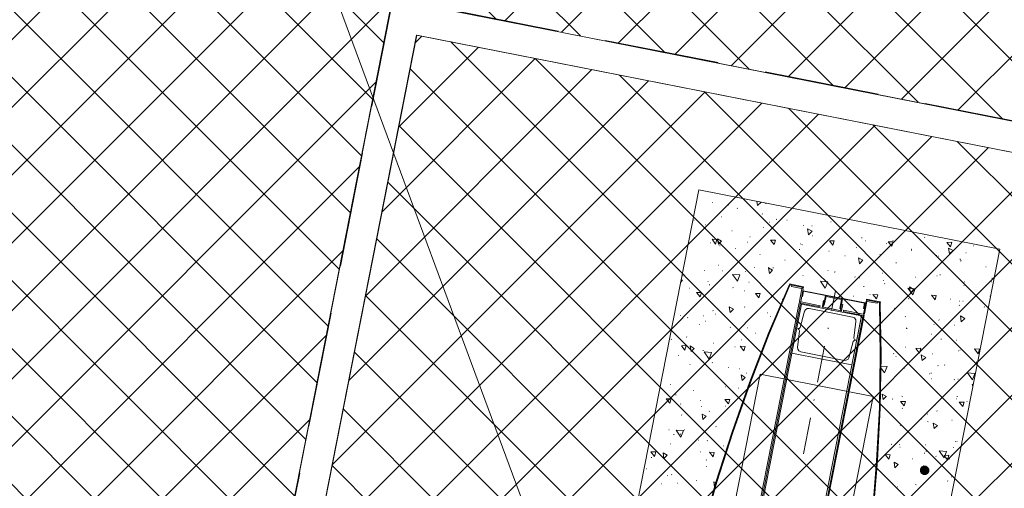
# Model space of a CAD drawing. Header units: metres. Extents: x -94 to 181, y -785 to -637.
# Tile 56 of 70: x 32.69 to 35.25, y -683.21 to -681.99. Entities that reach past the tile are written whole.
import ezdxf
from ezdxf.xclip import XClip

# ---------------------------------------------------------------- set-up
doc = ezdxf.new("R2010")
doc.units = ezdxf.units.M
doc.header["$MEASUREMENT"] = 0
doc.header["$XCLIPFRAME"] = 0
doc.linetypes.add('Krawędzie ukryte drobniejsze', pattern=[0.425, 0.3, -0.125])
doc.layers.add('! PZT - bilans terenu_Nr_pióra__126', color=7, linetype='Continuous', lineweight=25, true_color=0xff0404)
doc.layers.add('! PZT - bilans terenu_Nr_pióra__246', color=7, linetype='Continuous', lineweight=25, true_color=0x42972d)
for name, color, linetype, lineweight in [('! PZT - bilans terenu_Nr_pióra__242', 4, 'Continuous', 25), ('! PZT - bilans terenu_Nr_pióra__255', 30, 'Continuous', 15), ('Mapa Poniatowa - do zatwierdzenia (3)_39_0_Nr_pióra__1', 7, 'Continuous', 13), ('PZT woda_Nr_pióra__1', 7, 'Continuous', 13), ('PZT_Nr_pióra__1', 7, 'Continuous', 13), ('PZT_Nr_pióra__101', 7, 'Continuous', 5), ('PZT_Nr_pióra__205', 8, 'Continuous', 5), ('Wymiarowanie - PZT_Nr_pióra__101', 7, 'Continuous', 5), ('Wymiarowanie - PZT_Nr_pióra__161', 7, 'Continuous', 5)]:
    doc.layers.add(name, color=color, linetype=linetype, lineweight=lineweight)
doc.layers.add('PZT MDCP', color=7, linetype='Continuous')
doc.layers.add('Wymiarowanie - PZT', color=7, linetype='Continuous')
doc.styles.add('GENERATED_STYLE_1', font='txt')
doc.dimstyles.new('GENERATED_STYLE__1', dxfattribs={"dimtxt": 0.55, "dimasz": 0.2375, "dimexe": 0.18, "dimexo": 0, "dimgap": 0.09, "dimtad": 1, "dimdec": 0, "dimlfac": 100, "dimzin": 0, "dimdsep": 46, "dimtxsty": 'GENERATED_STYLE_1', "dimblk": 'ARROWHEAD_6', "dimblk1": 'ARROWHEAD_6', "dimblk2": 'ARROWHEAD_6', "dimcen": 0.09, "dimclrd": 7, "dimclre": 7, "dimclrt": 7, "dimadec": 1, "dimazin": 0, "dimtfac": 1, "dimtdec": 4, "dimtmove": 0, "dimatfit": 3, "dimfxl": 0, "dimtolj": 1, "dimtzin": 0, "dimarcsym": 0})
doc.dimstyles.new('GENERATED_STYLE__2', dxfattribs={"dimtxt": 0.55, "dimasz": 0.2375, "dimexe": 0.18, "dimexo": 0, "dimgap": 0.09, "dimtad": 1, "dimdec": 0, "dimlfac": 100, "dimzin": 0, "dimdsep": 46, "dimtxsty": 'GENERATED_STYLE_1', "dimblk": 'ARROWHEAD_6', "dimblk1": 'ARROWHEAD_6', "dimblk2": 'ARROWHEAD_6', "dimcen": 0.09, "dimclrd": 7, "dimclre": 7, "dimclrt": 7, "dimadec": 1, "dimazin": 0, "dimtfac": 1, "dimtdec": 4, "dimtmove": 2, "dimatfit": 3, "dimfxl": 0, "dimtolj": 1, "dimtzin": 0, "dimarcsym": 0})
picture_1 = doc.add_image_def('image1.tif', size_in_pixel=(3509, 6496))
pattern_1 = [(45, (0, 0), (-0.088388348, 0.088388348), []), (135, (0, 0), (0.088388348, 0.088388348), [])]

# ---------------------------------------------------------------- blocks, each defined once
blk = doc.blocks.new('Rysunek_1_39', base_point=(43.8985, -710.766))
at = {"layer": 'Mapa Poniatowa - do zatwierdzenia (3)_39_0_Nr_pióra__1'}
image = blk.add_image(picture_1, insert=(-93.5966, -636.5063), size_in_units=(148.5194, 274.9903), rotation=-90, dxfattribs=at)
image.set_boundary_path([(-0.5, -0.5), (3508.5, 6495.5)])
blk = doc.blocks.new('*D29')
at = {"layer": 'Wymiarowanie - PZT_Nr_pióra__101', "linetype": 'Continuous'}
for p, q in [((11.2622, -696.5439), (15.4545, -676.0049)), ((11.4919, -696.5907), (11.0326, -696.497)), ((9.4008, -705.6633), (11.2622, -696.5439)), ((9.6305, -705.7102), (9.1712, -705.6165))]:
    blk.add_line(p, q, dxfattribs=at)
at = {"layer": 'Wymiarowanie - PZT_Nr_pióra__161', "linetype": 'Continuous'}
for p, q in [((11.1647, -696.3964), (11.3597, -696.6913)), ((9.3033, -705.5159), (9.4983, -705.8108))]:
    blk.add_line(p, q, dxfattribs=at)
at = {"layer": 'Wymiarowanie - PZT_Nr_pióra__101', "insert": (10.1181, -701.5989), "char_height": 0.55, "attachment_point": 7, "rotation": 78.4637, "style": 'GENERATED_STYLE_1'}
blk.add_mtext('\\A1;{\\fArial Narrow|b0|i1|c238|p34;931}', dxfattribs=at)
blk = doc.blocks.new('ARROWHEAD_6')
at = {"color": 0, "linetype": 'Continuous', "lineweight": 0}
for p, q in [((-0.5, -0.5), (0.5, 0.5)), ((0, 0), (-1, 0))]:
    blk.add_line(p, q, dxfattribs=at)
blk = doc.blocks.new('*D30')
at = {"layer": 'Wymiarowanie - PZT_Nr_pióra__101', "linetype": 'Continuous'}
for p, q in [((15.4545, -676.0049), (15.492, -675.8212)), ((15.6841, -676.0517), (15.2248, -675.958)), ((11.2622, -696.5439), (15.4545, -676.0049)), ((11.4919, -696.5907), (11.0326, -696.497))]:
    blk.add_line(p, q, dxfattribs=at)
at = {"layer": 'Wymiarowanie - PZT_Nr_pióra__161', "linetype": 'Continuous'}
for p, q in [((15.552, -676.1523), (15.357, -675.8574)), ((11.1647, -696.3964), (11.3597, -696.6913))]:
    blk.add_line(p, q, dxfattribs=at)
at = {"layer": 'Wymiarowanie - PZT_Nr_pióra__101', "insert": (13.0922, -687.0284), "char_height": 0.55, "attachment_point": 7, "rotation": 78.4637, "style": 'GENERATED_STYLE_1'}
blk.add_mtext('\\A1;{\\fArial Narrow|b0|i1|c238|p34;2\xa0096}', dxfattribs=at)
blk = doc.blocks.new('*D43')
at = {"layer": 'Wymiarowanie - PZT_Nr_pióra__101', "linetype": 'Continuous'}
for p, q in [((33.7382, -681.5285), (33.8287, -681.0686)), ((33.5995, -681.2623), (33.7835, -681.2985)), ((33.7835, -681.2985), (36.2954, -681.7929)), ((36.2501, -682.0228), (36.3406, -681.5629)), ((36.2954, -681.7929), (36.4794, -681.8291))]:
    blk.add_line(p, q, dxfattribs=at)
at = {"layer": 'Wymiarowanie - PZT_Nr_pióra__161', "linetype": 'Continuous'}
for p, q in [((33.9303, -681.2), (33.6367, -681.397)), ((36.1486, -681.8914), (36.4422, -681.6943))]:
    blk.add_line(p, q, dxfattribs=at)
at = {"layer": 'Wymiarowanie - PZT_Nr_pióra__101', "insert": (34.5426, -681.3358), "char_height": 0.55, "attachment_point": 7, "rotation": 348.8668, "style": 'GENERATED_STYLE_1'}
blk.add_mtext('\\A1;{\\fArial Narrow|b0|i1|c238|p34;256}', dxfattribs=at)
blk = doc.blocks.new('*D58')
at = {"layer": 'Wymiarowanie - PZT_Nr_pióra__101', "linetype": 'Continuous'}
for p, q in [((20.7329, -677.1339), (20.6952, -677.3176)), ((20.4656, -677.2704), (20.9248, -677.3648)), ((20.6952, -677.3176), (18.1147, -689.8792)), ((17.8852, -689.832), (18.3443, -689.9264)), ((18.1147, -689.8792), (17.7928, -691.4465))]:
    blk.add_line(p, q, dxfattribs=at)
at = {"layer": 'Wymiarowanie - PZT_Nr_pióra__161', "linetype": 'Continuous'}
for p, q in [((20.7925, -677.4652), (20.5979, -677.17)), ((18.212, -690.0268), (18.0175, -689.7316))]:
    blk.add_line(p, q, dxfattribs=at)
at = {"layer": 'Wymiarowanie - PZT_Nr_pióra__101', "insert": (19.1379, -684.3521), "char_height": 0.55, "attachment_point": 7, "rotation": 78.3916, "style": 'GENERATED_STYLE_1'}
blk.add_mtext('\\A1;{\\fArial Narrow|b0|i1|c238|p34;1\xa0282}', dxfattribs=at)
blk = doc.blocks.new('*D120')
at = {"layer": 'Wymiarowanie - PZT_Nr_pióra__101', "linetype": 'Continuous'}
for p, q in [((31.4363, -687.3702), (33.0461, -679.5336)), ((31.6659, -687.4174), (31.2067, -687.3231)), ((31.0148, -689.4219), (31.4363, -687.3702))]:
    blk.add_line(p, q, dxfattribs=at)
at = {"layer": 'Wymiarowanie - PZT_Nr_pióra__161', "linetype": 'Continuous'}
for p, q in [((31.339, -687.2226), (31.5336, -687.5178)), ((30.9176, -689.2743), (31.1121, -689.5695))]:
    blk.add_line(p, q, dxfattribs=at)
at = {"layer": 'Wymiarowanie - PZT_Nr_pióra__101', "insert": (31.0116, -688.8911), "char_height": 0.55, "attachment_point": 7, "rotation": 78.3916, "style": 'GENERATED_STYLE_1'}
blk.add_mtext('\\A1;{\\fArial Narrow|b0|i1|c238|p34;209}', dxfattribs=at)
blk = doc.blocks.new('*D121')
at = {"layer": 'Wymiarowanie - PZT_Nr_pióra__101', "linetype": 'Continuous'}
for p, q in [((33.0461, -679.5336), (33.0839, -679.3499)), ((33.2757, -679.5808), (32.8166, -679.4864)), ((31.4363, -687.3702), (33.0461, -679.5336))]:
    blk.add_line(p, q, dxfattribs=at)
at = {"layer": 'Wymiarowanie - PZT_Nr_pióra__161', "linetype": 'Continuous'}
for p, q in [((33.1434, -679.6812), (32.9488, -679.386)), ((31.339, -687.2226), (31.5336, -687.5178))]:
    blk.add_line(p, q, dxfattribs=at)
at = {"layer": 'Wymiarowanie - PZT_Nr_pióra__101', "insert": (32.3727, -682.2651), "char_height": 0.55, "attachment_point": 7, "rotation": 78.3916, "style": 'GENERATED_STYLE_1'}
blk.add_mtext('\\A1;{\\fArial Narrow|b0|i1|c238|p34;800}', dxfattribs=at)
blk = doc.blocks.new('Etykieta_13', base_point=(34.1933, -683.7786))
at = {"layer": 'Wymiarowanie - PZT_Nr_pióra__101', "linetype": 'Continuous'}
blk.add_line((34.1933, -683.7786), (30.6735, -674.2817), dxfattribs=at)

msp = doc.modelspace()

# ---------------------------------------------------------------- hatches: boundary and pattern name
at = {"layer": '! PZT - bilans terenu_Nr_pióra__242', "linetype": 'Continuous'}
h = msp.add_hatch(dxfattribs=at)
h.set_pattern_fill('Bloczki_betonowe_kopia', color=256, style=0, pattern_type=2)
h.set_pattern_definition(pattern_1)
h.paths.add_polyline_path([(18.4623, -696.7693), (18.29, -695.2741), (20.2307, -685.8267, 0.034274), (20.378, -681.8299), (19.9772, -677.6147), (19.7908, -676.8877), (28.952, -678.7245), (28.6051, -679.7409, 0.232055), (28.9259, -682.1197), (30.9873, -684.8048, 0.108584), (33.5513, -686.482, 0.02167), (37.2259, -687.4104), (52.2341, -690.4973), (52.4225, -690.536, 0.133896), (55.5162, -689.7959), (60.2197, -686.3181, 0.152322), (61.077, -685.1652), (68.2072, -686.5947), (68.0485, -687.367), (67.9212, -687.476), (67.6275, -687.7317, 0.007662), (66.8003, -688.4805, 0.005567), (66.1733, -689.0779), (66.0049, -689.2429, 0.017405), (65.6963, -689.5606, 0.023469), (65.0328, -690.3534, 0.005902), (64.8779, -690.5623, 0.05924), (63.6125, -692.8355, 0.021782), (63.2927, -693.7211), (60.8767, -705.4822), (59.8706, -710.38), (56.3442, -709.6556), (56.9961, -706.4822, 0.961191), (56.0165, -706.281), (55.3646, -709.4543), (51.8383, -708.7299), (50.8322, -713.6277), (47.3058, -712.9033), (49.1571, -703.8914, 0.352559), (48.5943, -702.9659), (32.6171, -699.6772, 0.414214), (31.6145, -700.3317), (30.778, -704.4037), (17.4562, -701.6671)])
h.paths.add_polyline_path([(47.0662, -692.6171), (35.6023, -690.2622), (34.1133, -697.5108), (45.5772, -699.8658)], flags=0)
at = {"layer": '! PZT - bilans terenu_Nr_pióra__246', "linetype": 'Continuous'}
h = msp.add_hatch(dxfattribs=at)
h.set_pattern_fill('Bloczki_betonowe_kopia', color=256, style=0, pattern_type=2)
h.set_pattern_definition(pattern_1)
h.paths.add_polyline_path([(11.2372, -715.6647), (12.1374, -711.2827), (13.1714, -706.1883), (14.1683, -701.3044), (15.1061, -696.7098), (16.6955, -688.9229), (18.4155, -680.4965), (19.1772, -676.7647), (19.5521, -676.8399, -0.043286), (19.7961, -677.6519), (20.221, -681.8493, -0.028297), (20.083, -685.7963), (19.526, -688.5077), (18.1961, -694.9816), (18.1725, -695.0968, -0.414214), (17.7592, -695.3692), (17.505, -695.317), (16.02, -702.546), (26.482, -704.6952), (26.1942, -706.0935), (32.8737, -707.4683), (32.0489, -711.4756), (38.5873, -712.8326), (38.2926, -714.2524), (53.8554, -717.4822), (54.2104, -715.7713), (58.7256, -716.6992), (59.8263, -711.3407), (60.8793, -711.557), (62.3281, -704.5043), (61.6152, -704.3578, -0.411874), (61.3456, -703.9451), (62.6098, -697.791), (63.4291, -693.8024, -0.092883), (65.3266, -690.2336, -0.02309), (65.9945, -689.4722, -0.017585), (67.9984, -687.6109), (66.8206, -693.3448), (65.0594, -701.9182), (63.4015, -709.9885), (62.0778, -716.4327), (60.5883, -723.6834), (60.1772, -725.6847)])
h.paths.add_polyline_path([(20.8772, -715.385), (30.1829, -717.2966), (32.1951, -707.5011), (22.8894, -705.5895)], flags=0)
h = msp.add_hatch(dxfattribs=at)
h.set_pattern_fill('Bloczki_betonowe_kopia', color=256, style=0, pattern_type=2)
h.set_pattern_definition(pattern_1)
h.paths.add_polyline_path([(28.7601, -679.7512, 0.235572), (29.0479, -682.0322), (29.3606, -682.4395), (31.1006, -684.7062, 0.10816), (33.6211, -686.3481, 0.019599), (37.3421, -687.2815), (38.3724, -687.4937), (40.1046, -687.8498), (47.8287, -689.4377), (52.44, -690.3865, 0.133278), (55.4428, -689.665), (60.1739, -686.1635, 0.12668), (60.9261, -685.1349), (31.201, -679.1754), (29.1003, -678.7542), (29.0661, -678.8544), (29.6987, -679.0249), (29.3604, -680.2797), (28.7278, -680.1091), (29.0661, -678.8544)])
h.paths.add_polyline_path([(35.5961, -685.3461), (33.0842, -684.8517), (33.6577, -681.9376), (36.1696, -682.4319)], flags=0)
h.paths.add_polyline_path([(41.8347, -688.2054), (44.5775, -688.7693), (45.0808, -686.3209), (42.3382, -685.7569)], flags=0)
h.paths.add_polyline_path([(58.9323, -686.2616), (59.6773, -686.411), (59.9446, -685.0779), (59.1996, -684.9285)], flags=0)
at = {"layer": '! PZT - bilans terenu_Nr_pióra__255', "linetype": 'Continuous'}
h = msp.add_hatch(dxfattribs=at)
h.set_pattern_fill('Bloczki_betonowe_kopia', color=256, style=0, pattern_type=2)
h.set_pattern_definition(pattern_1)
h.paths.add_polyline_path([(34.8421, -682.2526), (34.3214, -682.1502), (33.7206, -682.0321), (33.1782, -684.7887), (35.5331, -685.2521), (36.0756, -682.4954)])
at = {"layer": 'PZT_Nr_pióra__1', "linetype": 'Continuous', "lineweight": 0, "true_color": 0x000000}
for points in [[(35.0362, -683.1571), (35.0329, -683.1629), (35.0451, -683.1664)], [(35.0362, -683.1571), (35.0329, -683.1629), (35.0451, -683.1664)], [(35.0422, -683.1539), (35.0362, -683.1571), (35.0451, -683.1664)], [(35.0422, -683.1539), (35.0362, -683.1571), (35.0451, -683.1664)], [(35.0486, -683.1541), (35.0422, -683.1539), (35.0451, -683.1664)], [(35.0486, -683.1541), (35.0422, -683.1539), (35.0451, -683.1664)], [(35.0543, -683.1585), (35.0486, -683.1541), (35.0451, -683.1664)], [(35.0543, -683.1585), (35.0486, -683.1541), (35.0451, -683.1664)], [(35.0576, -683.1634), (35.0543, -683.1585), (35.0451, -683.1664)], [(35.0576, -683.1634), (35.0543, -683.1585), (35.0451, -683.1664)], [(35.0329, -683.1629), (35.0327, -683.1693), (35.0451, -683.1664)], [(35.0329, -683.1629), (35.0327, -683.1693), (35.0451, -683.1664)], [(35.0327, -683.1693), (35.0358, -683.1753), (35.0451, -683.1664)], [(35.0327, -683.1693), (35.0358, -683.1753), (35.0451, -683.1664)], [(35.0358, -683.1753), (35.0417, -683.1786), (35.0451, -683.1664)], [(35.0358, -683.1753), (35.0417, -683.1786), (35.0451, -683.1664)], [(35.0417, -683.1786), (35.0481, -683.1788), (35.0451, -683.1664)], [(35.0417, -683.1786), (35.0481, -683.1788), (35.0451, -683.1664)], [(35.0574, -683.1699), (35.0576, -683.1634), (35.0451, -683.1664)], [(35.0574, -683.1699), (35.0576, -683.1634), (35.0451, -683.1664)], [(35.0481, -683.1788), (35.0541, -683.1757), (35.0451, -683.1664)], [(35.0541, -683.1757), (35.0574, -683.1699), (35.0451, -683.1664)], [(35.0481, -683.1788), (35.0541, -683.1757), (35.0451, -683.1664)], [(35.0541, -683.1757), (35.0574, -683.1699), (35.0451, -683.1664)]]:
    msp.add_hatch(color=18, dxfattribs=at).paths.add_polyline_path(points)

# ---------------------------------------------------------------- linework, layer by layer
at = {"layer": '! PZT - bilans terenu_Nr_pióra__126', "linetype": 'Krawędzie ukryte drobniejsze', "flags": 128}
msp.add_lwpolyline([(33.0842, -684.8517), (35.5961, -685.3461), (36.1696, -682.4319), (33.6577, -681.9376)], close=True, dxfattribs=at)
at = {"layer": 'PZT woda_Nr_pióra__1', "linetype": 'Continuous', "flags": 128}
for points in [[(36.1696, -682.4319), (35.5961, -685.3461), (33.0842, -684.8517), (33.6577, -681.9376)], [(36.0757, -682.495), (35.5331, -685.2521), (33.1782, -684.7887), (33.7206, -682.0321)], [(34.6368, -684.3674), (34.911, -682.9741), (34.6166, -682.9162), (34.3425, -684.3095)]]:
    msp.add_lwpolyline(points, close=True, dxfattribs=at)
at = {"layer": 'PZT_Nr_pióra__101', "linetype": 'Continuous', "flags": 128}
for points in [[(33.6569, -681.9381), (33.6579, -681.9375), (36.1695, -682.4323), (35.5961, -685.3465), (33.0841, -684.8521)], [(33.72, -682.0318), (36.0756, -682.4954), (35.5331, -685.2521), (33.1782, -684.7887)], [(34.4565, -682.4357), (35.2416, -682.5902), (34.7975, -684.8467), (34.0125, -684.6922)], [(34.7294, -682.6879), (34.729, -682.69)], [(34.8935, -682.7202), (34.8931, -682.7222)], [(34.7775, -682.8764), (34.8554, -682.8917)], [(34.779, -682.8691), (34.835, -682.8802)]]:
    msp.add_lwpolyline(points, close=True, dxfattribs=at)
for points in [[(34.6914, -682.6836), (34.6376, -682.809), (34.5886, -682.9374), (34.5428, -683.0664), (34.5008, -683.1973), (34.4641, -683.3292), (34.4313, -683.463), (34.4026, -683.5976)], [(34.6935, -682.684), (34.6395, -682.8104), (34.5907, -682.9378), (34.5446, -683.0679), (34.5029, -683.1977), (34.4659, -683.3307), (34.4334, -683.4634), (34.4047, -683.598)], [(34.6952, -682.6811), (34.6929, -682.6818), (34.6914, -682.6836)], [(34.6931, -682.6807), (34.7294, -682.6879)], [(34.6948, -682.6832), (34.6937, -682.683), (34.6935, -682.684)], [(34.6948, -682.6832), (34.729, -682.69)], [(34.6983, -682.6871), (34.6989, -682.684)], [(34.7243, -682.6923), (34.6983, -682.6871)], [(34.7249, -682.6891), (34.6989, -682.684)], [(34.7188, -682.7257), (34.7251, -682.6935)], [(34.7219, -682.7263), (34.7282, -682.6941)], [(34.7251, -682.6935), (34.7253, -682.6925), (34.7243, -682.6923)], [(34.7282, -682.6941), (34.7278, -682.6908), (34.7249, -682.6891)], [(34.7256, -682.713), (34.7284, -682.6985)], [(34.8094, -682.7144), (34.7284, -682.6985)], [(34.7266, -682.7132), (34.7256, -682.713)], [(34.7266, -682.7132), (34.7293, -682.6997)], [(34.8092, -682.7154), (34.7293, -682.6997)], [(34.7837, -682.7245), (34.7816, -682.724), (34.7778, -682.7438)], [(34.7806, -682.74), (34.7864, -682.711)], [(34.7835, -682.7363), (34.788, -682.7134)], [(34.8088, -682.7175), (34.788, -682.7134)], [(34.8125, -682.6988), (34.8025, -682.7497)], [(34.8088, -682.7175), (34.8285, -682.7214)], [(34.8092, -682.7154), (34.8881, -682.731)], [(34.8094, -682.7144), (34.8904, -682.7303)], [(34.8261, -682.7447), (34.824, -682.7443), (34.8285, -682.7214)], [(34.8253, -682.7488), (34.831, -682.7197)], [(34.8962, -682.7229), (34.8939, -682.7235), (34.8923, -682.7264)], [(34.9263, -682.7288), (34.8931, -682.7222)], [(34.9288, -682.7271), (34.8935, -682.7202)], [(34.8962, -682.7229), (34.9222, -682.728)], [(34.7179, -682.7298), (34.5418, -683.625)], [(34.721, -682.7305), (34.5449, -683.6256)], [(34.7238, -682.7331), (34.548, -683.6262)], [(34.7221, -682.7307), (34.7179, -682.7298)], [(34.7188, -682.7257), (34.7192, -682.729), (34.7221, -682.7307)], [(34.7219, -682.7263), (34.7217, -682.7273), (34.7227, -682.7275)], [(34.7725, -682.7374), (34.7719, -682.7405), (34.7221, -682.7307)], [(34.7725, -682.7374), (34.7227, -682.7275)], [(34.8027, -682.7487), (34.7238, -682.7331)], [(34.7441, -682.7447), (34.7387, -682.7447), (34.7348, -682.7483), (34.7319, -682.752)], [(34.8012, -682.7559), (34.7441, -682.7447)], [(34.7806, -682.74), (34.7815, -682.7413)], [(34.7835, -682.7363), (34.7815, -682.7359)], [(34.8147, -682.7478), (34.7815, -682.7413)], [(34.7908, -682.7431), (34.8241, -682.7496)], [(34.8027, -682.7487), (34.8806, -682.764)], [(34.8241, -682.7496), (34.8251, -682.7499), (34.8253, -682.7488)], [(34.8284, -682.7332), (34.8315, -682.7339), (34.8276, -682.7536)], [(34.8332, -682.7525), (34.8338, -682.7494)], [(34.8338, -682.7494), (34.8847, -682.7594)], [(34.8492, -683.6854), (34.8736, -683.55), (34.8927, -683.4147), (34.9089, -683.2776), (34.9195, -683.1416), (34.9272, -683.004), (34.9292, -682.8674), (34.9272, -682.73)], [(34.8512, -683.6859), (34.8747, -683.5502), (34.895, -683.414), (34.911, -683.278), (34.9218, -683.141), (34.9292, -683.0044), (34.9315, -682.8668), (34.9292, -682.7304)], [(34.8855, -682.7445), (34.8881, -682.731)], [(34.8855, -682.7445), (34.8876, -682.7449)], [(34.8859, -682.7586), (34.8923, -682.7264)], [(34.8876, -682.7449), (34.8904, -682.7303)], [(34.888, -682.759), (34.8943, -682.7268)], [(34.8956, -682.726), (34.8943, -682.7268)], [(34.8956, -682.726), (34.9216, -682.7311)], [(34.9216, -682.7311), (34.9222, -682.728)], [(34.9272, -682.73), (34.9274, -682.729), (34.9263, -682.7288)], [(34.9292, -682.7304), (34.9286, -682.7282), (34.9267, -682.7267)], [(34.7048, -683.657), (34.8806, -682.764)], [(34.8851, -682.7627), (34.709, -683.6579)], [(34.8872, -682.7632), (34.711, -683.6583)], [(34.7204, -682.794), (34.7319, -682.752)], [(34.8012, -682.7559), (34.8573, -682.767)], [(34.8332, -682.7525), (34.8841, -682.7625)], [(34.8659, -682.7784), (34.8656, -682.774), (34.8623, -682.769), (34.8573, -682.767)], [(34.8806, -682.764), (34.8681, -682.8273)], [(34.8872, -682.7632), (34.8841, -682.7625), (34.8864, -682.7619), (34.888, -682.759)], [(34.8847, -682.7594), (34.8859, -682.7586)], [(34.7144, -682.7971), (34.7177, -682.7967), (34.7204, -682.794)], [(34.7186, -682.8033), (34.7171, -682.7998), (34.7144, -682.7971)], [(34.7935, -682.7954), (34.7931, -682.7975)], [(34.8606, -682.8216), (34.8659, -682.7784)], [(34.7186, -682.8033), (34.7133, -682.8465)], [(34.8606, -682.8216), (34.8621, -682.8251), (34.866, -682.8269), (34.8615, -682.8282), (34.8588, -682.8309)], [(34.7133, -682.8465), (34.7146, -682.8511), (34.7171, -682.8548), (34.7219, -682.8579)], [(34.7841, -682.8432), (34.7657, -682.9366)], [(34.8588, -682.8309), (34.8473, -682.8729)], [(34.7775, -682.8764), (34.6986, -682.8609)], [(34.779, -682.8691), (34.7219, -682.8579)], [(34.779, -682.8691), (34.7219, -682.8579)], [(34.835, -682.8802), (34.8406, -682.8791), (34.8454, -682.8768), (34.8473, -682.8729)], [(34.7567, -682.9823), (34.7563, -682.9844)], [(34.7473, -683.0301), (34.7289, -683.1235)], [(34.7199, -683.1692), (34.7195, -683.1713)]]:
    msp.add_lwpolyline(points, dxfattribs=at)
at = {"layer": 'PZT_Nr_pióra__205', "linetype": 'Continuous', "flags": 128}
for points in [[(34.6092, -682.4765), (34.6071, -682.4653)], [(34.6185, -682.4676), (34.6175, -682.4674)], [(34.4911, -682.4684), (34.4921, -682.4686)], [(34.533, -682.4745), (34.5341, -682.4747)], [(34.5561, -682.4834), (34.5571, -682.4836)], [(34.6092, -682.4765), (34.6185, -682.4676)], [(34.6308, -682.4711), (34.63, -682.4698)], [(34.6308, -682.4711), (34.631, -682.47)], [(34.4433, -682.514), (34.4443, -682.5142)], [(34.5151, -682.5055), (34.5161, -682.5057)], [(34.6211, -682.4983), (34.6222, -682.4985)], [(34.6583, -682.5121), (34.6594, -682.5123)], [(34.6859, -682.5143), (34.687, -682.5145)], [(34.8005, -682.5185), (34.8015, -682.5187)], [(34.4732, -682.5264), (34.4743, -682.5266)], [(34.5424, -682.5421), (34.5434, -682.5423)], [(34.625, -682.5336), (34.626, -682.5338)], [(34.6407, -682.5194), (34.6417, -682.5196)], [(34.7285, -682.5281), (34.7296, -682.5283)], [(34.7421, -682.5523), (34.7398, -682.5367)], [(34.7514, -682.5434), (34.7398, -682.5367)], [(34.7421, -682.5523), (34.7514, -682.5434)], [(34.7509, -682.5292), (34.752, -682.5294)], [(34.8159, -682.5442), (34.817, -682.5444)], [(34.4397, -682.5651), (34.4408, -682.5653)], [(34.4999, -682.5769), (34.4906, -682.5643)], [(34.5034, -682.5647), (34.4906, -682.5643)], [(34.4999, -682.5769), (34.5034, -682.5647)], [(34.5074, -682.5773), (34.5049, -682.5628)], [(34.5155, -682.5692), (34.5049, -682.5628)], [(34.5074, -682.5773), (34.5155, -682.5692)], [(34.5889, -682.5578), (34.59, -682.558)], [(34.6529, -682.5779), (34.6433, -682.5663)], [(34.6562, -682.5667), (34.6433, -682.5663)], [(34.6529, -682.5779), (34.6562, -682.5667)], [(34.7523, -682.5554), (34.7533, -682.5556)], [(34.8057, -682.5799), (34.7971, -682.5685)], [(34.809, -682.5687), (34.7971, -682.5685)], [(34.8057, -682.5799), (34.809, -682.5687)], [(34.8351, -682.5458), (34.8361, -682.546)], [(34.8808, -682.5602), (34.8818, -682.5604)], [(34.8899, -682.5685), (34.891, -682.5687)], [(34.9624, -682.5676), (34.9634, -682.5678)], [(35.0449, -682.5591), (35.046, -682.5593)], [(34.4866, -682.5732), (34.4877, -682.5734)], [(34.5082, -682.5786), (34.5093, -682.5788)], [(34.511, -682.5812), (34.512, -682.5815)], [(34.5506, -682.588), (34.5517, -682.5882)], [(34.5829, -682.5717), (34.584, -682.5719)], [(34.7183, -682.5908), (34.7194, -682.591)], [(34.7212, -682.5762), (34.7222, -682.5764)], [(34.7251, -682.5781), (34.7262, -682.5783)], [(34.7951, -682.5951), (34.7962, -682.5953)], [(34.8671, -682.5855), (34.8682, -682.5858)], [(34.9458, -682.5751), (34.9468, -682.5753)], [(34.9595, -682.5821), (34.9499, -682.5706)], [(34.9628, -682.5709), (34.9499, -682.5706)], [(34.9595, -682.5821), (34.9628, -682.5709)], [(35.0104, -682.5922), (35.0114, -682.5924)], [(35.0108, -682.5901), (35.0118, -682.5903)], [(35.1157, -682.5719), (35.1027, -682.5726)], [(35.1123, -682.5842), (35.1027, -682.5726)], [(35.1098, -682.602), (35.1073, -682.5875)], [(35.1191, -682.5931), (35.1073, -682.5875)], [(35.1098, -682.602), (35.1191, -682.5931)], [(35.1123, -682.5842), (35.1157, -682.5719)], [(35.1722, -682.5809), (35.1733, -682.5811)], [(34.6154, -682.604), (34.6165, -682.6042)], [(34.6804, -682.6189), (34.6815, -682.6191)], [(34.8369, -682.6076), (34.8379, -682.6078)], [(34.8749, -682.6281), (34.8726, -682.6125)], [(34.8843, -682.6191), (34.8726, -682.6125)], [(34.8749, -682.6281), (34.8843, -682.6191)], [(34.9282, -682.604), (34.9293, -682.6042)], [(35.0756, -682.6061), (35.0766, -682.6063)], [(35.0806, -682.6081), (35.0816, -682.6083)], [(35.1373, -682.6161), (35.1383, -682.6163)], [(35.1379, -682.6183), (35.1389, -682.6185)], [(35.1396, -682.6208), (35.1406, -682.621)], [(35.1524, -682.5996), (35.1534, -682.5998)], [(34.4703, -682.6455), (34.4713, -682.6457)], [(34.5076, -682.6313), (34.5086, -682.6315)], [(34.5176, -682.6462), (34.5186, -682.6464)], [(34.6002, -682.6376), (34.6012, -682.6378)], [(34.6403, -682.6531), (34.6377, -682.6386)], [(34.6483, -682.645), (34.6377, -682.6386)], [(34.6379, -682.6375), (34.639, -682.6377)], [(34.6403, -682.6531), (34.6483, -682.645)], [(34.6496, -682.6387), (34.6506, -682.6389)], [(34.7454, -682.6339), (34.7465, -682.6341)], [(34.7928, -682.6453), (34.7938, -682.6455)], [(34.9704, -682.6253), (34.9715, -682.6255)], [(35.2046, -682.6358), (35.2056, -682.636)], [(34.4093, -682.6756), (34.4135, -682.671)], [(34.4135, -682.671), (34.4106, -682.6694)], [(34.4147, -682.6594), (34.4157, -682.6596)], [(34.5575, -682.6735), (34.5438, -682.6557)], [(34.5629, -682.6573), (34.5438, -682.6557)], [(34.5575, -682.6735), (34.5629, -682.6573)], [(34.5776, -682.6483), (34.5786, -682.6485)], [(34.7277, -682.6584), (34.7287, -682.6586)], [(34.8103, -682.6499), (34.8113, -682.6501)], [(34.8105, -682.6488), (34.8115, -682.649)], [(34.8628, -682.6624), (34.8638, -682.6626)], [(34.8753, -682.6648), (34.8763, -682.665)], [(34.9348, -682.6528), (34.9358, -682.653)], [(34.9376, -682.6717), (34.9386, -682.6719)], [(35.0201, -682.6631), (35.0212, -682.6633)], [(35.077, -682.6592), (35.078, -682.6594)], [(35.0851, -682.6565), (35.0861, -682.6567)], [(35.2202, -682.6658), (35.2213, -682.666)], [(34.432, -682.6919), (34.433, -682.6921)], [(34.4797, -682.6743), (34.4807, -682.6745)], [(34.4835, -682.6826), (34.4845, -682.6828)], [(34.5445, -682.6903), (34.5455, -682.6905)], [(34.5742, -682.6983), (34.5752, -682.6985)], [(34.5862, -682.6759), (34.5872, -682.6761)], [(34.7859, -682.6914), (34.7732, -682.6738)], [(34.7923, -682.6754), (34.7732, -682.6738)], [(34.7859, -682.6914), (34.7923, -682.6754)], [(34.8859, -682.6874), (34.887, -682.6876)], [(34.9403, -682.6798), (34.9413, -682.68)], [(35.0143, -682.7094), (35.0015, -682.6918)], [(35.0206, -682.6934), (35.0015, -682.6918)], [(35.0053, -682.6947), (35.0063, -682.6949)], [(35.0078, -682.7038), (35.0055, -682.6883)], [(35.0171, -682.6949), (35.0055, -682.6883)], [(35.0078, -682.7038), (35.0171, -682.6949)], [(35.0143, -682.7094), (35.0206, -682.6934)], [(35.1474, -682.6849), (35.1485, -682.6851)], [(35.1482, -682.6754), (35.1493, -682.6756)], [(35.2184, -682.6752), (35.2194, -682.6754)], [(34.4599, -682.7147), (34.4503, -682.7031)], [(34.4632, -682.7034), (34.4503, -682.7031)], [(34.4599, -682.7147), (34.4632, -682.7034)], [(34.6127, -682.7167), (34.6041, -682.7053)], [(34.6159, -682.7055), (34.6041, -682.7053)], [(34.6095, -682.7053), (34.6106, -682.7055)], [(34.6127, -682.7167), (34.6159, -682.7055)], [(34.6452, -682.7155), (34.6463, -682.7157)], [(34.6735, -682.72), (34.6745, -682.7202)], [(34.8594, -682.7124), (34.8605, -682.7126)], [(34.9024, -682.7079), (34.9034, -682.7081)], [(34.9194, -682.7199), (34.9099, -682.7083)], [(34.9227, -682.7087), (34.9099, -682.7083)], [(34.9194, -682.7199), (34.9227, -682.7087)], [(35.0027, -682.719), (35.0037, -682.7192)], [(35.0722, -682.7219), (35.0626, -682.7103)], [(35.0755, -682.7107), (35.0626, -682.7103)], [(35.0701, -682.7107), (35.0711, -682.7109)], [(35.0722, -682.7219), (35.0755, -682.7107)], [(35.1125, -682.7201), (35.1135, -682.7203)], [(35.2173, -682.7138), (35.2154, -682.7123)], [(35.2175, -682.7127), (35.2154, -682.7123)], [(34.5383, -682.7549), (34.5357, -682.7404)], [(34.5463, -682.7468), (34.5357, -682.7404)], [(34.5383, -682.7549), (34.5463, -682.7468)], [(34.5756, -682.7407), (34.5766, -682.7409)], [(34.9296, -682.7284), (34.9307, -682.7286)], [(34.9664, -682.7442), (34.9675, -682.7444)], [(35.1351, -682.7257), (35.1361, -682.7259)], [(35.1351, -682.7364), (35.1362, -682.7366)], [(35.1449, -682.7254), (35.1459, -682.7256)], [(35.2001, -682.7406), (35.2012, -682.7408)], [(34.4084, -682.7628), (34.4094, -682.763)], [(34.4266, -682.7685), (34.4277, -682.7687)], [(34.4675, -682.7636), (34.4686, -682.7638)], [(34.4928, -682.7503), (34.4938, -682.7505)], [(34.4997, -682.7592), (34.5007, -682.7594)], [(34.6352, -682.7556), (34.6362, -682.7558)], [(34.6419, -682.7656), (34.6429, -682.7658)], [(34.9945, -682.7659), (34.9955, -682.7661)], [(35.0823, -682.7746), (35.0834, -682.7748)], [(35.1407, -682.7796), (35.1383, -682.764)], [(35.15, -682.7706), (35.1383, -682.764)], [(35.1407, -682.7796), (35.15, -682.7706)], [(34.4576, -682.7865), (34.4587, -682.7867)], [(34.4734, -682.7777), (34.4744, -682.7779)], [(34.5382, -682.7937), (34.5392, -682.7939)], [(34.5832, -682.795), (34.5843, -682.7952)], [(34.9331, -682.7819), (34.9342, -682.7821)], [(34.9973, -682.7956), (34.9983, -682.7958)], [(34.9981, -682.7969), (34.9992, -682.7971)], [(35.0693, -682.786), (35.0703, -682.7863)], [(35.1218, -682.7878), (35.1228, -682.788)], [(34.3843, -682.8249), (34.3853, -682.8251)], [(34.4243, -682.8188), (34.4253, -682.819)], [(34.5663, -682.8262), (34.5673, -682.8264)], [(34.6032, -682.8087), (34.6042, -682.8089)], [(35.0631, -682.8118), (35.0642, -682.812)], [(35.0877, -682.8242), (35.0887, -682.8244)], [(35.1282, -682.8268), (35.1292, -682.827)], [(34.4231, -682.8412), (34.4111, -682.842)], [(34.4196, -682.8534), (34.4111, -682.842)], [(34.4196, -682.8534), (34.4231, -682.8412)], [(34.4363, -682.8567), (34.4337, -682.8422)], [(34.4443, -682.8486), (34.4337, -682.8422)], [(34.4363, -682.8567), (34.4443, -682.8486)], [(34.4945, -682.8347), (34.4955, -682.8349)], [(34.5498, -682.8445), (34.5508, -682.8447)], [(34.5737, -682.8546), (34.5641, -682.843)], [(34.5769, -682.8434), (34.5641, -682.843)], [(34.5737, -682.8546), (34.5769, -682.8434)], [(34.9939, -682.8456), (34.995, -682.8458)], [(35.0354, -682.8484), (35.0224, -682.8491)], [(35.032, -682.8607), (35.0224, -682.8491)], [(35.032, -682.8607), (35.0354, -682.8484)], [(35.1847, -682.8627), (35.1753, -682.8501)], [(35.1882, -682.8504), (35.1753, -682.8501)], [(35.1847, -682.8627), (35.1882, -682.8504)], [(34.4029, -682.8674), (34.4039, -682.8676)], [(34.467, -682.8541), (34.468, -682.8543)], [(34.483, -682.8767), (34.4705, -682.858)], [(34.4896, -682.8596), (34.4705, -682.858)], [(34.483, -682.8767), (34.4896, -682.8596)], [(34.9637, -682.8623), (34.9647, -682.8625)], [(34.9697, -682.87), (34.9708, -682.8702)], [(35.0389, -682.8804), (35.0363, -682.8658)], [(35.048, -682.8725), (35.0363, -682.8658)], [(35.0389, -682.8804), (35.048, -682.8725)], [(35.065, -682.8629), (35.066, -682.8631)], [(35.1324, -682.8546), (35.1334, -682.8548)], [(35.137, -682.8533), (35.138, -682.8535)], [(34.4328, -682.8905), (34.4339, -682.8907)], [(34.4648, -682.8817), (34.4658, -682.8819)], [(34.4677, -682.8834), (34.4687, -682.8836)], [(34.4909, -682.8858), (34.492, -682.886)], [(34.5327, -682.8983), (34.5337, -682.8985)], [(34.5622, -682.902), (34.5632, -682.9022)], [(34.9408, -682.9128), (34.9306, -682.899)], [(34.9474, -682.8958), (34.9314, -682.8948)], [(34.9408, -682.9128), (34.9474, -682.8958)], [(34.9918, -682.9002), (34.9928, -682.9004)], [(35.0794, -682.8937), (35.0804, -682.8939)], [(35.097, -682.8918), (35.0981, -682.892)], [(35.1796, -682.8833), (35.1806, -682.8835)], [(34.5691, -682.9325), (34.5666, -682.9179)], [(34.5772, -682.9243), (34.5666, -682.9179)], [(34.5691, -682.9325), (34.5772, -682.9243)], [(34.5794, -682.9129), (34.5805, -682.9131)], [(35.0568, -682.9152), (35.0579, -682.9154)], [(35.0616, -682.9129), (35.0626, -682.9131)], [(35.0629, -682.9282), (35.0639, -682.9284)], [(35.1318, -682.9289), (35.1328, -682.9291)], [(35.1702, -682.931), (35.1566, -682.9122)], [(35.1757, -682.9138), (35.1566, -682.9122)], [(35.1702, -682.931), (35.1757, -682.9138)], [(34.3815, -682.943), (34.3826, -682.9432)], [(34.4156, -682.9454), (34.4166, -682.9456)], [(34.525, -682.9486), (34.526, -682.9488)], [(34.5588, -682.952), (34.5598, -682.9522)], [(35.1218, -682.9301), (35.1229, -682.9303)], [(35.1711, -682.9485), (35.1692, -682.9416)], [(35.1721, -682.9433), (35.1692, -682.9416)], [(34.3806, -682.9914), (34.371, -682.9798)], [(34.3839, -682.9802), (34.371, -682.9798)], [(34.3806, -682.9914), (34.3839, -682.9802)], [(34.3957, -682.9695), (34.3968, -682.9697)], [(34.4422, -682.9582), (34.4432, -682.9584)], [(34.9369, -682.9822), (34.9343, -682.9677)], [(34.946, -682.9743), (34.9343, -682.9677)], [(34.9369, -682.9822), (34.9449, -682.9741)], [(34.9449, -682.9741), (34.946, -682.9743)], [(34.9609, -682.9804), (34.962, -682.9807)], [(34.986, -682.9735), (34.9871, -682.9737)], [(35.1282, -682.9799), (35.1293, -682.9801)], [(35.1294, -682.9737), (35.1305, -682.9739)], [(34.4082, -682.9936), (34.4093, -682.9938)], [(34.4607, -682.9845), (34.4618, -682.9847)], [(34.462, -682.9998), (34.4631, -683)], [(34.5334, -682.9934), (34.5238, -682.9818)], [(34.5367, -682.9822), (34.5238, -682.9818)], [(34.5257, -682.9994), (34.5268, -682.9996)], [(34.5334, -682.9934), (34.5367, -682.9822)], [(34.9919, -682.9984), (34.9823, -682.9868)], [(34.9952, -682.9872), (34.9823, -682.9868)], [(34.9863, -683.0049), (34.9874, -683.0051)], [(34.9919, -682.9984), (34.9952, -682.9872)], [(35.0722, -682.9959), (35.0733, -682.9961)], [(35.1447, -683.0004), (35.1351, -682.9888)], [(35.148, -682.9892), (35.1351, -682.9888)], [(35.1447, -683.0004), (35.148, -682.9892)], [(35.1548, -682.9873), (35.1558, -682.9875)], [(34.4112, -683.0222), (34.4123, -683.0224)], [(34.4671, -683.0343), (34.4646, -683.0198)], [(34.4754, -683.0251), (34.4646, -683.0198)], [(34.4671, -683.0343), (34.4754, -683.0251)], [(34.4832, -683.0126), (34.4843, -683.0128)], [(35.0371, -683.0321), (35.0381, -683.0323)], [(35.0513, -683.0198), (35.0524, -683.02)], [(35.0766, -683.0118), (35.0777, -683.0121)], [(34.5002, -683.0526), (34.5012, -683.0528)], [(34.9809, -683.0491), (34.9819, -683.0493)], [(35.0528, -683.0395), (35.0539, -683.0397)], [(35.0697, -683.0579), (35.0672, -683.0434)], [(35.0788, -683.05), (35.0672, -683.0434)], [(35.0697, -683.0579), (35.0788, -683.05)], [(35.1161, -683.0358), (35.1172, -683.036)], [(34.3777, -683.0609), (34.3788, -683.0611)], [(34.3904, -683.0731), (34.3915, -683.0733)], [(34.4095, -683.0801), (34.397, -683.0615)], [(34.4161, -683.0631), (34.397, -683.0615)], [(34.4079, -683.0722), (34.4089, -683.0724)], [(34.4095, -683.0801), (34.4161, -683.0631)], [(34.4176, -683.0612), (34.4186, -683.0614)], [(34.3258, -683.1003), (34.3268, -683.1005)], [(34.3824, -683.0974), (34.3834, -683.0976)], [(34.4554, -683.0881), (34.4565, -683.0883)], [(34.4779, -683.0892), (34.4789, -683.0894)], [(34.5194, -683.1028), (34.5205, -683.103)], [(34.9582, -683.0986), (34.9592, -683.0988)], [(34.9785, -683.0993), (34.9796, -683.0995)], [(34.9804, -683.1062), (34.9814, -683.1064)], [(35.0474, -683.0999), (35.0485, -683.1001)], [(35.1205, -683.1068), (35.1215, -683.107)], [(35.1257, -683.0916), (35.1267, -683.0918)], [(35.129, -683.0912), (35.13, -683.0914)], [(34.3439, -683.1179), (34.3308, -683.1185)], [(34.3404, -683.1301), (34.3308, -683.1185)], [(34.3323, -683.1329), (34.3333, -683.1331)], [(34.3404, -683.1301), (34.3439, -683.1179)], [(34.3651, -683.1361), (34.3628, -683.1205)], [(34.3734, -683.1269), (34.3628, -683.1205)], [(34.3651, -683.1361), (34.3734, -683.1269)], [(34.4593, -683.1179), (34.4603, -683.1181)], [(34.4933, -683.1311), (34.4838, -683.1195)], [(34.4966, -683.1199), (34.4838, -683.1195)], [(34.4933, -683.1311), (34.4966, -683.1199)], [(34.9517, -683.1372), (34.9421, -683.1256)], [(34.9549, -683.126), (34.9421, -683.1256)], [(34.9517, -683.1372), (34.9549, -683.126)], [(35.0442, -683.122), (35.0452, -683.1222)], [(35.0485, -683.1163), (35.0496, -683.1165)], [(35.0739, -683.13), (35.0749, -683.1302)], [(35.0957, -683.1342), (35.0832, -683.1156)], [(35.1023, -683.1172), (35.0832, -683.1156)], [(35.0957, -683.1342), (35.1023, -683.1172)], [(35.1079, -683.1269), (35.0959, -683.1278)], [(35.1044, -683.1392), (35.0959, -683.1278)], [(35.1044, -683.1392), (35.1079, -683.1269)], [(34.4754, -683.1567), (34.4764, -683.1569)], [(34.4755, -683.1395), (34.4766, -683.1397)], [(34.9677, -683.1598), (34.9652, -683.1452)], [(34.9758, -683.1516), (34.9652, -683.1452)], [(34.9677, -683.1598), (34.9758, -683.1516)], [(35.0123, -683.1362), (35.0133, -683.1364)], [(35.1092, -683.1369), (35.1102, -683.1371)], [(34.3199, -683.1628), (34.321, -683.163)], [(34.3748, -683.1801), (34.3758, -683.1803)], [(34.3849, -683.1777), (34.386, -683.1779)], [(34.3928, -683.1653), (34.3938, -683.1655)], [(35.0451, -683.1664), (35.0462, -683.1666)], [(35.1151, -683.1834), (35.1162, -683.1836)], [(34.3282, -683.2086), (34.3292, -683.2088)], [(34.3576, -683.2015), (34.3587, -683.2017)], [(34.4, -683.2001), (34.401, -683.2003)], [(34.45, -683.1927), (34.451, -683.1929)], [(34.4973, -683.2096), (34.4956, -683.1963)], [(34.5004, -683.1994), (34.4956, -683.1963)], [(34.9741, -683.2095), (34.9751, -683.2098)], [(35.0216, -683.2038), (35.0226, -683.204)], [(35.1044, -683.1942), (35.1054, -683.1944)]]:
    msp.add_lwpolyline(points, dxfattribs=at)

# ---------------------------------------------------------------- block references
at = {"layer": 'PZT MDCP', "linetype": 'Continuous'}
ref = msp.add_blockref('Rysunek_1_39', (43.8985, -710.766), dxfattribs=at)
XClip(ref).set_block_clipping_path([(-93.5966232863, -785.025747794), (181.3936544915, -636.5063033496)])
at = {"layer": 'Wymiarowanie - PZT', "linetype": 'Continuous'}
msp.add_blockref('Etykieta_13', (34.1933, -683.7786), dxfattribs=at)

# ---------------------------------------------------------------- dimensions: what is measured, and where the dimension line sits
for base, p1, p2, angle, dimstyle, picture, middle, turn in [((15.4545, -676.0049), (35.3488, -701.4602), (19.1772, -676.7647), 78.4637, 'GENERATED_STYLE__1', '*D30', (13.0108, -686.052), 78.4637), ((11.2622, -696.5439), (33.4759, -710.5774), (35.3488, -701.4602), 78.4637, 'GENERATED_STYLE__1', '*D29', (9.9739, -700.9305), 78.4637), ((18.1147, -689.8792), (19.548, -677.0819), (35.0177, -693.3515), 258.3916, 'GENERATED_STYLE__1', '*D58', (19.0577, -683.3756), 78.3916), ((33.0461, -679.5336), (33.7711, -687.8498), (35.4158, -680.0204), 78.3916, 'GENERATED_STYLE__2', '*D121', (32.2293, -681.5965), 78.3916), ((31.4363, -687.3702), (34.6943, -690.1777), (33.7711, -687.8498), 78.3916, 'GENERATED_STYLE__1', '*D120', (30.8682, -688.2225), 78.3916), ((36.2954, -681.7929), (33.6577, -681.9376), (36.1696, -682.4319), 348.8668, 'GENERATED_STYLE__1', '*D43', (35.21, -681.1869), 348.8668)]:
    dim = msp.add_linear_dim(base=base, p1=p1, p2=p2, angle=angle, dimstyle=dimstyle, dxfattribs=at)
    dim.commit()
    dim.dimension.update_dxf_attribs({"geometry": picture, "text_midpoint": middle, "dimtype": 160, "text_rotation": turn})

doc.saveas('drawing.dxf')
